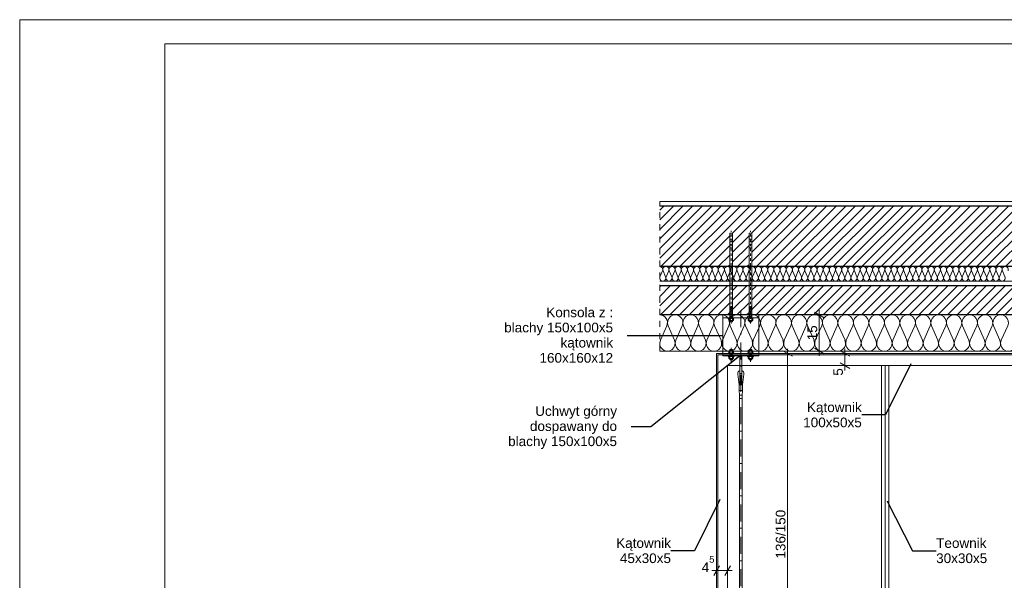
# Model space of a CAD drawing. Extents: x -72608 to -57388, y 19595 to 34464.
# Tile 6 of 12: x -72046 to -67973, y 32144 to 34464. Entities that reach past the tile are written whole.
import ezdxf

# ---------------------------------------------------------------- set-up
doc = ezdxf.new("R2010")
doc.units = 0
doc.header["$MEASUREMENT"] = 0
for name, pattern in [('Dashed', [50, 25, -25]), ('Dot & Dashed', [134.055552, 70.555553, -35.277777, 0, -28.222222]), ('Hidden Line', [20, 10, -10])]:
    doc.linetypes.add(name, pattern=pattern)
for name, color, linetype, lineweight, true_color in [('arch balustrady_Nr_Pióra__2', 7, 'Continuous', 13, 0x7f7f7f), ('arch izolacje_Nr_Pióra__9', 7, 'Continuous', 13, 0x3dad99), ('Arch styropian_Nr_Pióra__2', 7, 'Continuous', 13, 0x7f7f7f), ('INWENT.ŚCIANY_Nr_Pióra__2', 7, 'Continuous', 13, 0x7f7f7f)]:
    doc.layers.add(name, color=color, linetype=linetype, lineweight=lineweight, true_color=true_color)
for name, color, linetype, lineweight in [('arch balustrady_Nr_Pióra__21', 7, 'Continuous', 13), ('arch opisy_Nr_Pióra__21', 7, 'Continuous', 13), ('ARCH STAL_Nr_Pióra__21', 7, 'Continuous', 13), ('ARCH STAL_Nr_Pióra__6', 5, 'Continuous', 13), ('Arch styropian_Nr_Pióra__21', 7, 'Continuous', 13), ('ARCH TABELA_Nr_Pióra__21', 7, 'Continuous', 13), ('Arch wyposażenie_Nr_Pióra__6', 5, 'Continuous', 13), ('INWENT WYMIARY_Nr_Pióra__1', 7, 'Continuous', 25), ('INWENT WYMIARY_Nr_Pióra__21', 7, 'Continuous', 13), ('INWENT.ŚCIANY_Nr_Pióra__1', 7, 'Continuous', 25)]:
    doc.layers.add(name, color=color, linetype=linetype, lineweight=lineweight)
doc.layers.add('Arch styropian', color=7, linetype='Continuous')
doc.layers.add('INWENT WYMIARY', color=7, linetype='Continuous')
doc.styles.add('GENERATED_STYLE_1', font='arial.ttf')
doc.styles.add('GENERATED_STYLE_2', font='arial.ttf')
doc.styles.add('GENERATED_STYLE_4', font='arial.ttf')
doc.dimstyles.new('GENERATED_STYLE__1', dxfattribs={"dimtxt": 40, "dimasz": 30.4, "dimexe": 0.18, "dimexo": 0, "dimgap": 0.09, "dimtad": 1, "dimtih": 1, "dimtoh": 1, "dimdec": 0, "dimlfac": 0.1, "dimzin": 0, "dimdsep": 46, "dimtxsty": 'GENERATED_STYLE_1', "dimblk": 'ARROWHEAD_2', "dimblk1": 'ARROWHEAD_2', "dimblk2": 'ARROWHEAD_2', "dimcen": 0.09, "dimclrd": 7, "dimclre": 7, "dimclrt": 7, "dimadec": 0, "dimazin": 0, "dimtfac": 1, "dimtdec": 4, "dimtmove": 0, "dimatfit": 3, "dimfxl": 0, "dimtolj": 1, "dimtzin": 0, "dimarcsym": 0})
doc.dimstyles.new('GENERATED_STYLE__2', dxfattribs={"dimtxt": 40, "dimasz": 30.4, "dimexe": 0.18, "dimexo": 0, "dimgap": 0.09, "dimtad": 1, "dimdec": 0, "dimlfac": 0.1, "dimzin": 0, "dimdsep": 46, "dimtxsty": 'GENERATED_STYLE_1', "dimblk": 'ARROWHEAD_2', "dimblk1": 'ARROWHEAD_2', "dimblk2": 'ARROWHEAD_2', "dimcen": 0.09, "dimclrd": 7, "dimclre": 7, "dimclrt": 7, "dimadec": 0, "dimazin": 0, "dimtfac": 1, "dimtdec": 4, "dimtmove": 0, "dimatfit": 3, "dimfxl": 0, "dimtolj": 1, "dimtzin": 0, "dimarcsym": 0})
doc.dimstyles.new('GENERATED_STYLE__6', dxfattribs={"dimtxt": 0.18, "dimasz": 54.72, "dimexe": 0.18, "dimexo": 0.0625, "dimgap": 0.09, "dimtad": 0, "dimtih": 1, "dimtoh": 1, "dimdec": 4, "dimzin": 0, "dimdsep": 46, "dimcen": 0.09, "dimadec": 0, "dimazin": 0, "dimtfac": 1, "dimtdec": 4, "dimtmove": 0, "dimatfit": 3, "dimldrblk": 'ARROWHEAD_5', "dimfxl": 0, "dimtolj": 1, "dimtzin": 0, "dimarcsym": 0})
pattern_1 = [(45, (0, 0), (-19.79899, 19.79899), [])]

# ---------------------------------------------------------------- blocks, each defined once
blk = doc.blocks.new('InsulFib 11_7', base_point=(-69398.3, 33242.3))
at = {"layer": 'Arch styropian_Nr_Pióra__21', "linetype": 'Continuous'}
for p, q in [((-69395.6, 33137), (-69368.9, 33197.6)), ((-69363.6, 33197.6), (-69336.9, 33137)), ((-69331.5, 33137), (-69304.8, 33197.6)), ((-69299.5, 33197.6), (-69272.8, 33137)), ((-69267.4, 33137), (-69240.7, 33197.6)), ((-69235.4, 33197.6), (-69208.7, 33137)), ((-69203.3, 33137), (-69176.6, 33197.6)), ((-69171.3, 33197.6), (-69144.6, 33137)), ((-69139.2, 33137), (-69112.5, 33197.6)), ((-69107.2, 33197.6), (-69080.5, 33137)), ((-69075.1, 33137), (-69048.4, 33197.6)), ((-69043.1, 33197.6), (-69016.4, 33137)), ((-69011, 33137), (-68984.3, 33197.6)), ((-68979, 33197.6), (-68952.3, 33137)), ((-68946.9, 33137), (-68920.2, 33197.6)), ((-68914.9, 33197.6), (-68888.2, 33137)), ((-68882.8, 33137), (-68856.1, 33197.6)), ((-68850.8, 33197.6), (-68824.1, 33137)), ((-68818.7, 33137), (-68792.1, 33197.6)), ((-68786.7, 33197.6), (-68760, 33137)), ((-68754.6, 33137), (-68728, 33197.6)), ((-68722.6, 33197.6), (-68695.9, 33137)), ((-68690.5, 33137), (-68663.9, 33197.6)), ((-68658.5, 33197.6), (-68631.8, 33137)), ((-68626.4, 33137), (-68599.8, 33197.6)), ((-68594.4, 33197.6), (-68567.7, 33137)), ((-68562.3, 33137), (-68535.7, 33197.6)), ((-68530.3, 33197.6), (-68503.6, 33137)), ((-68498.2, 33137), (-68471.6, 33197.6)), ((-68466.2, 33197.6), (-68439.5, 33137)), ((-68434.1, 33137), (-68407.5, 33197.6)), ((-68402.1, 33197.6), (-68375.4, 33137)), ((-68370, 33137), (-68343.4, 33197.6)), ((-68338, 33197.6), (-68311.3, 33137)), ((-68305.9, 33137), (-68279.3, 33197.6)), ((-68273.9, 33197.6), (-68247.2, 33137)), ((-68241.8, 33137), (-68215.2, 33197.6)), ((-68209.8, 33197.6), (-68183.1, 33137)), ((-68177.7, 33137), (-68151.1, 33197.6)), ((-68145.7, 33197.6), (-68119, 33137)), ((-68113.6, 33137), (-68087, 33197.6)), ((-68081.6, 33197.6), (-68054.9, 33137)), ((-68049.5, 33137), (-68022.9, 33197.6)), ((-68017.5, 33197.6), (-67990.8, 33137)), ((-67985.4, 33137), (-67958.8, 33197.6))]:
    blk.add_line(p, q, dxfattribs=at)
for centre, start_param, end_param in [((-69398.3, 33210.4), 5.870392, 7.853982), ((-69334.2, 33210.4), 5.870392, 9.837571), ((-69270.1, 33210.4), 5.870392, 9.837571), ((-69206, 33210.4), 5.870392, 9.837571), ((-69141.9, 33210.4), 5.870392, 9.837571), ((-69077.8, 33210.4), 5.870392, 9.837571), ((-69013.7, 33210.4), 5.870392, 9.837571), ((-68949.6, 33210.4), 5.870392, 9.837571), ((-68885.5, 33210.4), 5.870392, 9.837571), ((-68821.4, 33210.4), 5.870392, 9.837571), ((-68757.3, 33210.4), 5.870392, 9.837571), ((-68693.2, 33210.4), 5.870392, 9.837571), ((-68629.1, 33210.4), 5.870392, 9.837571), ((-68565, 33210.4), 5.870392, 9.837571), ((-68500.9, 33210.4), 5.870392, 9.837571), ((-68436.8, 33210.4), 5.870392, 9.837571), ((-68372.7, 33210.4), 5.870392, 9.837571), ((-68308.6, 33210.4), 5.870392, 9.837571), ((-68244.5, 33210.4), 5.870392, 9.837571), ((-68180.4, 33210.4), 5.870392, 9.837571), ((-68116.3, 33210.4), 5.870392, 9.837571), ((-68052.2, 33210.4), 5.870392, 9.837571), ((-67988.1, 33210.4), 5.870392, 9.837571), ((-69366.2, 33124.2), 2.728799, 6.695979), ((-69302.1, 33124.2), 2.728799, 6.695979), ((-69238, 33124.2), 2.728799, 6.695979), ((-69173.9, 33124.2), 2.728799, 6.695979), ((-69109.9, 33124.2), 2.728799, 6.695979), ((-69045.8, 33124.2), 2.728799, 6.695979), ((-68981.7, 33124.2), 2.728799, 6.695979), ((-68917.6, 33124.2), 2.728799, 6.695979), ((-68853.5, 33124.2), 2.728799, 6.695979), ((-68789.4, 33124.2), 2.728799, 6.695979), ((-68725.3, 33124.2), 2.728799, 6.695979), ((-68661.2, 33124.2), 2.728799, 6.695979), ((-68597.1, 33124.2), 2.728799, 6.695979), ((-68533, 33124.2), 2.728799, 6.695979), ((-68468.9, 33124.2), 2.728799, 6.695979), ((-68404.8, 33124.2), 2.728799, 6.695979), ((-68340.7, 33124.2), 2.728799, 6.695979), ((-68276.6, 33124.2), 2.728799, 6.695979), ((-68212.5, 33124.2), 2.728799, 6.695979), ((-68148.4, 33124.2), 2.728799, 6.695979), ((-68084.3, 33124.2), 2.728799, 6.695979), ((-68020.2, 33124.2), 2.728799, 6.695979), ((-67956.1, 33124.2), 2.728799, 6.695979)]:
    blk.add_ellipse(centre, major_axis=(32, 0), ratio=0.995398, start_param=start_param, end_param=end_param, dxfattribs=at)
blk = doc.blocks.new('InsulFib 11_8', base_point=(-69398.3, 33442.3))
at = {"layer": 'Arch styropian_Nr_Pióra__2', "linetype": 'Continuous'}
for p, q in [((-69397.2, 33400.2), (-69386.6, 33424.4)), ((-69384.5, 33424.4), (-69373.8, 33400.2)), ((-69371.7, 33400.2), (-69361.1, 33424.4)), ((-69358.9, 33424.4), (-69348.3, 33400.2)), ((-69346.2, 33400.2), (-69335.6, 33424.4)), ((-69333.4, 33424.4), (-69322.8, 33400.2)), ((-69320.7, 33400.2), (-69310, 33424.4)), ((-69307.9, 33424.4), (-69297.3, 33400.2)), ((-69295.1, 33400.2), (-69284.5, 33424.4)), ((-69282.4, 33424.4), (-69271.7, 33400.2)), ((-69269.6, 33400.2), (-69259, 33424.4)), ((-69256.8, 33424.4), (-69246.2, 33400.2)), ((-69244.1, 33400.2), (-69233.5, 33424.4)), ((-69231.3, 33424.4), (-69220.7, 33400.2)), ((-69218.6, 33400.2), (-69207.9, 33424.4)), ((-69205.8, 33424.4), (-69195.2, 33400.2)), ((-69193, 33400.2), (-69182.4, 33424.4)), ((-69180.3, 33424.4), (-69169.7, 33400.2)), ((-69167.5, 33400.2), (-69156.9, 33424.4)), ((-69154.8, 33424.4), (-69144.1, 33400.2)), ((-69142, 33400.2), (-69131.4, 33424.4)), ((-69129.2, 33424.4), (-69118.6, 33400.2)), ((-69116.5, 33400.2), (-69105.8, 33424.4)), ((-69103.7, 33424.4), (-69093.1, 33400.2)), ((-69090.9, 33400.2), (-69080.3, 33424.4)), ((-69078.2, 33424.4), (-69067.6, 33400.2)), ((-69065.4, 33400.2), (-69054.8, 33424.4)), ((-69052.7, 33424.4), (-69042, 33400.2)), ((-69039.9, 33400.2), (-69029.3, 33424.4)), ((-69027.1, 33424.4), (-69016.5, 33400.2)), ((-69014.4, 33400.2), (-69003.8, 33424.4)), ((-69001.6, 33424.4), (-68991, 33400.2)), ((-68988.8, 33400.2), (-68978.2, 33424.4)), ((-68976.1, 33424.4), (-68965.5, 33400.2)), ((-68963.3, 33400.2), (-68952.7, 33424.4)), ((-68950.6, 33424.4), (-68939.9, 33400.2)), ((-68937.8, 33400.2), (-68927.2, 33424.4)), ((-68925, 33424.4), (-68914.4, 33400.2)), ((-68912.3, 33400.2), (-68901.7, 33424.4)), ((-68899.5, 33424.4), (-68888.9, 33400.2)), ((-68886.8, 33400.2), (-68876.1, 33424.4)), ((-68874, 33424.4), (-68863.4, 33400.2)), ((-68861.2, 33400.2), (-68850.6, 33424.4)), ((-68848.5, 33424.4), (-68837.9, 33400.2)), ((-68835.7, 33400.2), (-68825.1, 33424.4)), ((-68822.9, 33424.4), (-68812.3, 33400.2)), ((-68810.2, 33400.2), (-68799.6, 33424.4)), ((-68797.4, 33424.4), (-68786.8, 33400.2)), ((-68784.7, 33400.2), (-68774, 33424.4)), ((-68771.9, 33424.4), (-68761.3, 33400.2)), ((-68759.1, 33400.2), (-68748.5, 33424.4)), ((-68746.4, 33424.4), (-68735.8, 33400.2)), ((-68733.6, 33400.2), (-68723, 33424.4)), ((-68720.9, 33424.4), (-68710.2, 33400.2)), ((-68708.1, 33400.2), (-68697.5, 33424.4)), ((-68695.3, 33424.4), (-68684.7, 33400.2)), ((-68682.6, 33400.2), (-68672, 33424.4)), ((-68669.8, 33424.4), (-68659.2, 33400.2)), ((-68657, 33400.2), (-68646.4, 33424.4)), ((-68644.3, 33424.4), (-68633.7, 33400.2)), ((-68631.5, 33400.2), (-68620.9, 33424.4)), ((-68618.8, 33424.4), (-68608.1, 33400.2)), ((-68606, 33400.2), (-68595.4, 33424.4)), ((-68593.2, 33424.4), (-68582.6, 33400.2)), ((-68580.5, 33400.2), (-68569.9, 33424.4)), ((-68567.7, 33424.4), (-68557.1, 33400.2)), ((-68555, 33400.2), (-68544.3, 33424.4)), ((-68542.2, 33424.4), (-68531.6, 33400.2)), ((-68529.4, 33400.2), (-68518.8, 33424.4)), ((-68516.7, 33424.4), (-68506, 33400.2)), ((-68503.9, 33400.2), (-68493.3, 33424.4)), ((-68491.1, 33424.4), (-68480.5, 33400.2)), ((-68478.4, 33400.2), (-68467.8, 33424.4)), ((-68465.6, 33424.4), (-68455, 33400.2)), ((-68452.9, 33400.2), (-68442.2, 33424.4)), ((-68440.1, 33424.4), (-68429.5, 33400.2)), ((-68427.3, 33400.2), (-68416.7, 33424.4)), ((-68414.6, 33424.4), (-68404, 33400.2)), ((-68401.8, 33400.2), (-68391.2, 33424.4)), ((-68389, 33424.4), (-68378.4, 33400.2)), ((-68376.3, 33400.2), (-68365.7, 33424.4)), ((-68363.5, 33424.4), (-68352.9, 33400.2)), ((-68350.8, 33400.2), (-68340.1, 33424.4)), ((-68338, 33424.4), (-68327.4, 33400.2)), ((-68325.2, 33400.2), (-68314.6, 33424.4)), ((-68312.5, 33424.4), (-68301.9, 33400.2)), ((-68299.7, 33400.2), (-68289.1, 33424.4)), ((-68287, 33424.4), (-68276.3, 33400.2)), ((-68274.2, 33400.2), (-68263.6, 33424.4)), ((-68261.4, 33424.4), (-68250.8, 33400.2)), ((-68248.7, 33400.2), (-68238.1, 33424.4)), ((-68235.9, 33424.4), (-68225.3, 33400.2)), ((-68223.1, 33400.2), (-68212.5, 33424.4)), ((-68210.4, 33424.4), (-68199.8, 33400.2)), ((-68197.6, 33400.2), (-68187, 33424.4)), ((-68184.9, 33424.4), (-68174.2, 33400.2)), ((-68172.1, 33400.2), (-68161.5, 33424.4)), ((-68159.3, 33424.4), (-68148.7, 33400.2)), ((-68146.6, 33400.2), (-68136, 33424.4)), ((-68133.8, 33424.4), (-68123.2, 33400.2)), ((-68121.1, 33400.2), (-68110.4, 33424.4)), ((-68108.3, 33424.4), (-68097.7, 33400.2)), ((-68095.5, 33400.2), (-68084.9, 33424.4)), ((-68082.8, 33424.4), (-68072.2, 33400.2)), ((-68070, 33400.2), (-68059.4, 33424.4)), ((-68057.2, 33424.4), (-68046.6, 33400.2)), ((-68044.5, 33400.2), (-68033.9, 33424.4)), ((-68031.7, 33424.4), (-68021.1, 33400.2)), ((-68019, 33400.2), (-68008.3, 33424.4)), ((-68006.2, 33424.4), (-67995.6, 33400.2)), ((-67993.4, 33400.2), (-67982.8, 33424.4)), ((-67980.7, 33424.4), (-67970.1, 33400.2))]:
    blk.add_line(p, q, dxfattribs=at)
for centre, start_param, end_param in [((-69398.3, 33429.5), 5.870392, 7.853982), ((-69372.8, 33429.5), 5.870392, 9.837571), ((-69347.2, 33429.5), 5.870392, 9.837571), ((-69321.7, 33429.5), 5.870392, 9.837571), ((-69296.2, 33429.5), 5.870392, 9.837571), ((-69270.7, 33429.5), 5.870392, 9.837571), ((-69245.2, 33429.5), 5.870392, 9.837571), ((-69219.6, 33429.5), 5.870392, 9.837571), ((-69194.1, 33429.5), 5.870392, 9.837571), ((-69168.6, 33429.5), 5.870392, 9.837571), ((-69143.1, 33429.5), 5.870392, 9.837571), ((-69117.5, 33429.5), 5.870392, 9.837571), ((-69092, 33429.5), 5.870392, 9.837571), ((-69066.5, 33429.5), 5.870392, 9.837571), ((-69041, 33429.5), 5.870392, 9.837571), ((-69015.4, 33429.5), 5.870392, 9.837571), ((-68989.9, 33429.5), 5.870392, 9.837571), ((-68964.4, 33429.5), 5.870392, 9.837571), ((-68938.9, 33429.5), 5.870392, 9.837571), ((-68913.4, 33429.5), 5.870392, 9.837571), ((-68887.8, 33429.5), 5.870392, 9.837571), ((-68862.3, 33429.5), 5.870392, 9.837571), ((-68836.8, 33429.5), 5.870392, 9.837571), ((-68811.3, 33429.5), 5.870392, 9.837571), ((-68785.7, 33429.5), 5.870392, 9.837571), ((-68760.2, 33429.5), 5.870392, 9.837571), ((-68734.7, 33429.5), 5.870392, 9.837571), ((-68709.2, 33429.5), 5.870392, 9.837571), ((-68683.6, 33429.5), 5.870392, 9.837571), ((-68658.1, 33429.5), 5.870392, 9.837571), ((-68632.6, 33429.5), 5.870392, 9.837571), ((-68607.1, 33429.5), 5.870392, 9.837571), ((-68581.5, 33429.5), 5.870392, 9.837571), ((-68556, 33429.5), 5.870392, 9.837571), ((-68530.5, 33429.5), 5.870392, 9.837571), ((-68505, 33429.5), 5.870392, 9.837571), ((-68479.5, 33429.5), 5.870392, 9.837571), ((-68453.9, 33429.5), 5.870392, 9.837571), ((-68428.4, 33429.5), 5.870392, 9.837571), ((-68402.9, 33429.5), 5.870392, 9.837571), ((-68377.4, 33429.5), 5.870392, 9.837571), ((-68351.8, 33429.5), 5.870392, 9.837571), ((-68326.3, 33429.5), 5.870392, 9.837571), ((-68300.8, 33429.5), 5.870392, 9.837571), ((-68275.3, 33429.5), 5.870392, 9.837571), ((-68249.7, 33429.5), 5.870392, 9.837571), ((-68224.2, 33429.5), 5.870392, 9.837571), ((-68198.7, 33429.5), 5.870392, 9.837571), ((-68173.2, 33429.5), 5.870392, 9.837571), ((-68147.7, 33429.5), 5.870392, 9.837571), ((-68122.1, 33429.5), 5.870392, 9.837571), ((-68096.6, 33429.5), 5.870392, 9.837571), ((-68071.1, 33429.5), 5.870392, 9.837571), ((-68045.6, 33429.5), 5.870392, 9.837571), ((-68020, 33429.5), 5.870392, 9.837571), ((-67994.5, 33429.5), 5.870392, 9.837571), ((-67969, 33429.5), 5.870392, 9.837571), ((-69385.5, 33395.1), 2.728799, 6.695979), ((-69360, 33395.1), 2.728799, 6.695979), ((-69334.5, 33395.1), 2.728799, 6.695979), ((-69309, 33395.1), 2.728799, 6.695979), ((-69283.4, 33395.1), 2.728799, 6.695979), ((-69257.9, 33395.1), 2.728799, 6.695979), ((-69232.4, 33395.1), 2.728799, 6.695979), ((-69206.9, 33395.1), 2.728799, 6.695979), ((-69181.3, 33395.1), 2.728799, 6.695979), ((-69155.8, 33395.1), 2.728799, 6.695979), ((-69130.3, 33395.1), 2.728799, 6.695979), ((-69104.8, 33395.1), 2.728799, 6.695979), ((-69079.3, 33395.1), 2.728799, 6.695979), ((-69053.7, 33395.1), 2.728799, 6.695979), ((-69028.2, 33395.1), 2.728799, 6.695979), ((-69002.7, 33395.1), 2.728799, 6.695979), ((-68977.2, 33395.1), 2.728799, 6.695979), ((-68951.6, 33395.1), 2.728799, 6.695979), ((-68926.1, 33395.1), 2.728799, 6.695979), ((-68900.6, 33395.1), 2.728799, 6.695979), ((-68875.1, 33395.1), 2.728799, 6.695979), ((-68849.5, 33395.1), 2.728799, 6.695979), ((-68824, 33395.1), 2.728799, 6.695979), ((-68798.5, 33395.1), 2.728799, 6.695979), ((-68773, 33395.1), 2.728799, 6.695979), ((-68747.4, 33395.1), 2.728799, 6.695979), ((-68721.9, 33395.1), 2.728799, 6.695979), ((-68696.4, 33395.1), 2.728799, 6.695979), ((-68670.9, 33395.1), 2.728799, 6.695979), ((-68645.4, 33395.1), 2.728799, 6.695979), ((-68619.8, 33395.1), 2.728799, 6.695979), ((-68594.3, 33395.1), 2.728799, 6.695979), ((-68568.8, 33395.1), 2.728799, 6.695979), ((-68543.3, 33395.1), 2.728799, 6.695979), ((-68517.7, 33395.1), 2.728799, 6.695979), ((-68492.2, 33395.1), 2.728799, 6.695979), ((-68466.7, 33395.1), 2.728799, 6.695979), ((-68441.2, 33395.1), 2.728799, 6.695979), ((-68415.6, 33395.1), 2.728799, 6.695979), ((-68390.1, 33395.1), 2.728799, 6.695979), ((-68364.6, 33395.1), 2.728799, 6.695979), ((-68339.1, 33395.1), 2.728799, 6.695979), ((-68313.6, 33395.1), 2.728799, 6.695979), ((-68288, 33395.1), 2.728799, 6.695979), ((-68262.5, 33395.1), 2.728799, 6.695979), ((-68237, 33395.1), 2.728799, 6.695979), ((-68211.5, 33395.1), 2.728799, 6.695979), ((-68185.9, 33395.1), 2.728799, 6.695979), ((-68160.4, 33395.1), 2.728799, 6.695979), ((-68134.9, 33395.1), 2.728799, 6.695979), ((-68109.4, 33395.1), 2.728799, 6.695979), ((-68083.8, 33395.1), 2.728799, 6.695979), ((-68058.3, 33395.1), 2.728799, 6.695979), ((-68032.8, 33395.1), 2.728799, 6.695979), ((-68007.3, 33395.1), 2.728799, 6.695979), ((-67981.7, 33395.1), 2.728799, 6.695979)]:
    blk.add_ellipse(centre, major_axis=(12.8, 0), ratio=0.999923, start_param=start_param, end_param=end_param, dxfattribs=at)
blk = doc.blocks.new('*D19')
at = {"layer": 'INWENT WYMIARY_Nr_Pióra__21', "linetype": 'Continuous'}
for p, q in [((-68839.6, 33082.3), (-68899.6, 33082.3)), ((-68849.6, 33070.8), (-68889.6, 33093.9)), ((-68869.6, 33082.3), (-68869.6, 33101.9)), ((-68869.6, 31582.3), (-68869.6, 33082.3)), ((-68839.6, 31582.3), (-68899.6, 31582.3)), ((-68889.6, 31593.9), (-68849.6, 31570.8)), ((-68869.6, 31562.7), (-68869.6, 31582.3))]:
    blk.add_line(p, q, dxfattribs=at)
at = {"layer": 'INWENT WYMIARY_Nr_Pióra__1', "insert": (-68877.6, 32233.6), "char_height": 40, "attachment_point": 7, "rotation": 90, "style": 'GENERATED_STYLE_1'}
blk.add_mtext('{136/150}', dxfattribs=at)
blk = doc.blocks.new('ARROWHEAD_2')
at = {"color": 0, "linetype": 'Continuous', "lineweight": 0}
for p, q in [((0, 0), (-1, 0)), ((-0.38, -0.66), (0.38, 0.66))]:
    blk.add_line(p, q, dxfattribs=at)
blk = doc.blocks.new('*D20')
at = {"layer": 'INWENT WYMIARY_Nr_Pióra__21', "linetype": 'Continuous'}
for p, q in [((-68708.4, 33242.3), (-68768.4, 33242.3)), ((-68718.4, 33230.8), (-68758.4, 33253.9)), ((-68738.4, 33242.3), (-68738.4, 33261.9)), ((-68738.4, 33092.3), (-68738.4, 33242.3)), ((-68708.4, 33092.3), (-68768.4, 33092.3)), ((-68758.4, 33103.9), (-68718.4, 33080.8)), ((-68738.4, 33072.8), (-68738.4, 33092.3))]:
    blk.add_line(p, q, dxfattribs=at)
at = {"layer": 'INWENT WYMIARY_Nr_Pióra__1', "insert": (-68746.4, 33137), "char_height": 40, "attachment_point": 7, "rotation": 90, "style": 'GENERATED_STYLE_1'}
blk.add_mtext('{15}', dxfattribs=at)
blk = doc.blocks.new('*D32')
at = {"layer": 'INWENT WYMIARY_Nr_Pióra__21', "linetype": 'Continuous'}
for p, q in [((-69182.3, 32183.6), (-69162.7, 32183.6)), ((-69151.1, 32203.6), (-69174.2, 32163.6)), ((-69162.7, 32153.6), (-69162.7, 32213.6)), ((-69162.7, 32183.6), (-69117.7, 32183.6)), ((-69129.2, 32163.6), (-69106.1, 32203.6)), ((-69117.7, 32153.6), (-69117.7, 32213.6)), ((-69117.7, 32183.6), (-69098.1, 32183.6))]:
    blk.add_line(p, q, dxfattribs=at)
at = {"layer": 'INWENT WYMIARY_Nr_Pióra__1', "insert": (-69224.6, 32177.4), "char_height": 40, "attachment_point": 7, "style": 'GENERATED_STYLE_2'}
blk.add_mtext('{4\\A1{\\H0.7x;\\S5^  ;}}', dxfattribs=at)
blk = doc.blocks.new('*D33')
at = {"layer": 'INWENT WYMIARY_Nr_Pióra__21', "linetype": 'Continuous'}
for p, q in [((-68602, 33082.3), (-68662, 33082.3)), ((-68612, 33070.8), (-68652, 33093.9)), ((-68632, 33082.3), (-68632, 33101.9)), ((-68632, 33032.3), (-68632, 33082.3)), ((-68602, 33032.3), (-68662, 33032.3)), ((-68652, 33043.9), (-68612, 33020.8)), ((-68632, 33012.7), (-68632, 33032.3))]:
    blk.add_line(p, q, dxfattribs=at)
at = {"layer": 'INWENT WYMIARY_Nr_Pióra__1', "insert": (-68640, 32990.4), "char_height": 40, "attachment_point": 7, "rotation": 90, "style": 'GENERATED_STYLE_1'}
blk.add_mtext('{5}', dxfattribs=at)
blk = doc.blocks.new('ARROWHEAD_5')
at = {"color": 0, "linetype": 'Continuous', "lineweight": 0}
blk.add_line((0, 0), (-1, 0), dxfattribs=at)
blk.add_solid([(-1, 0.2679), (0, 0), (-1, -0.2679), (-1, 0.2679)], dxfattribs=at)

msp = doc.modelspace()

# ---------------------------------------------------------------- hatches: boundary and pattern name
at = {"layer": 'arch balustrady_Nr_Pióra__2', "linetype": 'Continuous'}
h = msp.add_hatch(dxfattribs=at)
h.set_pattern_fill('Fire_Proofing', color=256, style=0, pattern_type=2)
h.set_pattern_definition(pattern_1)
h.paths.add_polyline_path([(-69398.3, 33442.3), (-69108.7, 33442.3), (-69108.7, 33580.3), (-69102.7, 33580.3), (-69096.7, 33580.3), (-69096.7, 33442.3), (-69028.7, 33442.3), (-69028.7, 33580.3), (-69022.7, 33580.3), (-69016.7, 33580.3), (-69016.7, 33442.3), (-67885.4, 33442.3), (-67885.4, 33580.3), (-67879.4, 33580.3), (-67873.4, 33580.3), (-67873.4, 33442.3), (-67805.4, 33442.3), (-67805.4, 33580.3), (-67799.4, 33580.3), (-67793.4, 33580.3), (-67793.4, 33442.3), (-66352, 33442.3), (-66352, 33580.3), (-66346, 33580.3), (-66340, 33580.3), (-66340, 33442.3), (-66272, 33442.3), (-66272, 33580.3), (-66266, 33580.3), (-66260, 33580.3), (-66260, 33442.3), (-65128.7, 33442.3), (-65128.7, 33580.3), (-65122.7, 33580.3), (-65116.7, 33580.3), (-65116.7, 33442.3), (-65048.7, 33442.3), (-65048.7, 33580.3), (-65042.7, 33580.3), (-65036.7, 33580.3), (-65036.7, 33442.3), (-64020.1, 33442.3), (-64020.1, 33692.3), (-69398.3, 33692.3)], flags=0)
h = msp.add_hatch(dxfattribs=at)
h.set_pattern_fill('Fire_Proofing', color=256, style=0, pattern_type=2)
h.set_pattern_definition(pattern_1)
h.paths.add_polyline_path([(-69398.3, 33242.3), (-69137.7, 33242.3), (-69108.7, 33242.3), (-69108.7, 33362.3), (-69398.3, 33362.3)], flags=0)
h = msp.add_hatch(dxfattribs=at)
h.set_pattern_fill('Fire_Proofing', color=256, style=0, pattern_type=2)
h.set_pattern_definition(pattern_1)
h.paths.add_polyline_path([(-69062.7, 33242.3), (-69028.7, 33242.3), (-69028.7, 33362.3), (-69096.7, 33362.3), (-69096.7, 33242.3)], flags=0)
h = msp.add_hatch(dxfattribs=at)
h.set_pattern_fill('Fire_Proofing', color=256, style=0, pattern_type=2)
h.set_pattern_definition(pattern_1)
h.paths.add_polyline_path([(-69016.7, 33362.3), (-69016.7, 33242.3), (-68987.7, 33242.3), (-67885.4, 33242.3), (-67885.4, 33362.3)], flags=0)

# ---------------------------------------------------------------- linework, layer by layer
at = {"layer": 'arch balustrady_Nr_Pióra__21', "linetype": 'Continuous'}
for p, q in [((-69096.7, 33580.3), (-69108.7, 33580.3)), ((-69108.7, 33230.3), (-69108.7, 33580.3)), ((-69096.7, 33568.3), (-69108.7, 33568.3)), ((-69096.7, 33230.3), (-69096.7, 33580.3)), ((-69016.7, 33580.3), (-69028.7, 33580.3)), ((-69028.7, 33230.3), (-69028.7, 33580.3)), ((-69016.7, 33568.3), (-69028.7, 33568.3)), ((-69016.7, 33230.3), (-69016.7, 33580.3)), ((-69096.7, 33556.3), (-69108.7, 33556.3)), ((-69096.7, 33544.3), (-69108.7, 33544.3)), ((-69096.7, 33532.3), (-69108.7, 33532.3)), ((-69096.7, 33520.3), (-69108.7, 33520.3)), ((-69016.7, 33556.3), (-69028.7, 33556.3)), ((-69016.7, 33544.3), (-69028.7, 33544.3)), ((-69016.7, 33532.3), (-69028.7, 33532.3)), ((-69016.7, 33520.3), (-69028.7, 33520.3)), ((-69108.7, 33274.3), (-69096.7, 33279.3)), ((-69108.7, 33270.3), (-69096.7, 33275.3)), ((-69028.7, 33274.3), (-69016.7, 33279.3)), ((-69028.7, 33270.3), (-69016.7, 33275.3)), ((-69108.7, 33266.3), (-69096.7, 33271.3)), ((-69108.7, 33262.3), (-69096.7, 33267.3)), ((-69108.7, 33258.3), (-69096.7, 33263.3)), ((-69108.7, 33254.3), (-69096.7, 33259.3)), ((-69108.7, 33250.3), (-69096.7, 33255.3)), ((-69108.7, 33246.3), (-69096.7, 33251.3)), ((-69108.7, 33242.3), (-69096.7, 33247.3)), ((-69108.7, 33238.3), (-69096.7, 33243.3)), ((-69108.7, 33234.3), (-69096.7, 33239.3)), ((-69108.7, 33230.3), (-69096.7, 33235.3)), ((-69028.7, 33266.3), (-69016.7, 33271.3)), ((-69028.7, 33262.3), (-69016.7, 33267.3)), ((-69028.7, 33258.3), (-69016.7, 33263.3)), ((-69028.7, 33254.3), (-69016.7, 33259.3)), ((-69028.7, 33250.3), (-69016.7, 33255.3)), ((-69028.7, 33246.3), (-69016.7, 33251.3)), ((-69028.7, 33242.3), (-69016.7, 33247.3)), ((-69028.7, 33238.3), (-69016.7, 33243.3)), ((-69028.7, 33234.3), (-69016.7, 33239.3)), ((-69028.7, 33230.3), (-69016.7, 33235.3)), ((-69115.2, 33228.3), (-69115.2, 33230.3)), ((-69090.2, 33230.3), (-69115.2, 33230.3)), ((-69115.2, 33228.3), (-69090.2, 33228.3)), ((-69112.2, 33228.3), (-69112.2, 33219.3)), ((-69112.2, 33219.3), (-69093.2, 33219.3)), ((-69108.7, 33213.6), (-69108.7, 33219.3)), ((-69108.7, 33218.3), (-69106.3, 33219.3)), ((-69108.7, 33214.3), (-69096.7, 33219.3)), ((-69096.7, 33213.6), (-69108.7, 33213.6)), ((-69107.7, 33228.3), (-69107.7, 33219.3)), ((-69102.7, 33213.6), (-69102.7, 33219.3)), ((-69100.9, 33213.6), (-69096.7, 33215.3)), ((-69099.1, 33230.3), (-69096.7, 33231.3)), ((-69097.7, 33228.3), (-69097.7, 33219.3)), ((-69096.7, 33213.6), (-69096.7, 33219.3)), ((-69093.2, 33228.3), (-69093.2, 33219.3)), ((-69090.2, 33228.3), (-69090.2, 33230.3)), ((-69035.2, 33228.3), (-69035.2, 33230.3)), ((-69010.2, 33230.3), (-69035.2, 33230.3)), ((-69035.2, 33228.3), (-69010.2, 33228.3)), ((-69032.2, 33228.3), (-69032.2, 33219.3)), ((-69032.2, 33219.3), (-69013.2, 33219.3)), ((-69028.7, 33213.6), (-69028.7, 33219.3)), ((-69028.7, 33218.3), (-69026.3, 33219.3)), ((-69028.7, 33214.3), (-69016.7, 33219.3)), ((-69016.7, 33213.6), (-69028.7, 33213.6)), ((-69027.7, 33228.3), (-69027.7, 33219.3)), ((-69022.7, 33213.6), (-69022.7, 33219.3)), ((-69020.9, 33213.6), (-69016.7, 33215.3)), ((-69019.1, 33230.3), (-69016.7, 33231.3)), ((-69017.7, 33228.3), (-69017.7, 33219.3)), ((-69016.7, 33213.6), (-69016.7, 33219.3)), ((-69013.2, 33228.3), (-69013.2, 33219.3)), ((-69010.2, 33228.3), (-69010.2, 33230.3)), ((-69115.2, 33084.3), (-69090.2, 33084.3)), ((-69115.2, 33084.3), (-69115.2, 33082.3)), ((-69090.2, 33082.3), (-69115.2, 33082.3)), ((-69115.2, 33070.3), (-69115.2, 33072.3)), ((-69090.2, 33072.3), (-69115.2, 33072.3)), ((-69112.2, 33093.3), (-69093.2, 33093.3)), ((-69112.2, 33084.3), (-69112.2, 33093.3)), ((-69108.7, 33099), (-69108.7, 33093.3)), ((-69096.7, 33099), (-69108.7, 33099)), ((-69108.7, 33098), (-69106.3, 33099)), ((-69108.7, 33094), (-69096.7, 33099)), ((-69108.7, 33072.3), (-69108.7, 33082.3)), ((-69108.7, 33080.3), (-69103.9, 33082.3)), ((-69108.7, 33082.3), (-69108.7, 33072.3)), ((-69108.7, 33076.3), (-69096.7, 33081.3)), ((-69108.7, 33072.3), (-69096.7, 33077.3)), ((-69107.7, 33084.3), (-69107.7, 33093.3)), ((-69102.7, 33099), (-69102.7, 33093.3)), ((-69100.9, 33093.3), (-69096.7, 33095)), ((-69099.1, 33072.3), (-69096.7, 33073.3)), ((-69097.7, 33084.3), (-69097.7, 33093.3)), ((-69096.7, 33099), (-69096.7, 33093.3)), ((-69096.7, 33072.3), (-69096.7, 33082.3)), ((-69096.7, 33082.3), (-69096.7, 33072.3)), ((-69093.2, 33084.3), (-69093.2, 33093.3)), ((-69090.2, 33084.3), (-69090.2, 33082.3)), ((-69090.2, 33070.3), (-69090.2, 33072.3)), ((-69035.2, 33084.3), (-69010.2, 33084.3)), ((-69035.2, 33084.3), (-69035.2, 33082.3)), ((-69010.2, 33082.3), (-69035.2, 33082.3)), ((-69035.2, 33070.3), (-69035.2, 33072.3)), ((-69010.2, 33072.3), (-69035.2, 33072.3)), ((-69032.2, 33093.3), (-69013.2, 33093.3)), ((-69032.2, 33084.3), (-69032.2, 33093.3)), ((-69028.7, 33099), (-69028.7, 33093.3)), ((-69016.7, 33099), (-69028.7, 33099)), ((-69028.7, 33098), (-69026.3, 33099)), ((-69028.7, 33094), (-69016.7, 33099)), ((-69028.7, 33072.3), (-69028.7, 33082.3)), ((-69028.7, 33080.3), (-69023.9, 33082.3)), ((-69028.7, 33082.3), (-69028.7, 33072.3)), ((-69028.7, 33076.3), (-69016.7, 33081.3)), ((-69028.7, 33072.3), (-69016.7, 33077.3)), ((-69027.7, 33084.3), (-69027.7, 33093.3)), ((-69022.7, 33099), (-69022.7, 33093.3)), ((-69020.9, 33093.3), (-69016.7, 33095)), ((-69019.1, 33072.3), (-69016.7, 33073.3)), ((-69017.7, 33084.3), (-69017.7, 33093.3)), ((-69016.7, 33099), (-69016.7, 33093.3)), ((-69016.7, 33072.3), (-69016.7, 33082.3)), ((-69016.7, 33082.3), (-69016.7, 33072.3)), ((-69013.2, 33084.3), (-69013.2, 33093.3)), ((-69010.2, 33084.3), (-69010.2, 33082.3)), ((-69010.2, 33070.3), (-69010.2, 33072.3)), ((-69115.2, 33070.3), (-69090.2, 33070.3)), ((-69112.2, 33070.3), (-69112.2, 33061.3)), ((-69112.2, 33061.3), (-69093.2, 33061.3)), ((-69108.7, 33055.6), (-69108.7, 33061.3)), ((-69108.7, 33060.3), (-69106.3, 33061.3)), ((-69108.7, 33056.3), (-69096.7, 33061.3)), ((-69096.7, 33055.6), (-69108.7, 33055.6)), ((-69107.7, 33070.3), (-69107.7, 33061.3)), ((-69102.7, 33055.6), (-69102.7, 33061.3)), ((-69100.9, 33055.6), (-69096.7, 33057.3)), ((-69097.7, 33070.3), (-69097.7, 33061.3)), ((-69096.7, 33055.6), (-69096.7, 33061.3)), ((-69093.2, 33070.3), (-69093.2, 33061.3)), ((-69035.2, 33070.3), (-69010.2, 33070.3)), ((-69032.2, 33070.3), (-69032.2, 33061.3)), ((-69032.2, 33061.3), (-69013.2, 33061.3)), ((-69028.7, 33055.6), (-69028.7, 33061.3)), ((-69028.7, 33060.3), (-69026.3, 33061.3)), ((-69028.7, 33056.3), (-69016.7, 33061.3)), ((-69016.7, 33055.6), (-69028.7, 33055.6)), ((-69027.7, 33070.3), (-69027.7, 33061.3)), ((-69022.7, 33055.6), (-69022.7, 33061.3)), ((-69020.9, 33055.6), (-69016.7, 33057.3)), ((-69017.7, 33070.3), (-69017.7, 33061.3)), ((-69016.7, 33055.6), (-69016.7, 33061.3)), ((-69013.2, 33070.3), (-69013.2, 33061.3))]:
    msp.add_line(p, q, dxfattribs=at)
at = {"layer": 'arch balustrady_Nr_Pióra__21', "linetype": 'Hidden Line'}
for p, q in [((-69102.7, 33206.6), (-69102.7, 33590.3)), ((-69022.7, 33206.6), (-69022.7, 33590.3)), ((-69102.7, 33106), (-69102.7, 33072.3)), ((-69102.7, 33048.6), (-69102.7, 33082.3)), ((-69022.7, 33106), (-69022.7, 33072.3)), ((-69022.7, 33048.6), (-69022.7, 33082.3))]:
    msp.add_line(p, q, dxfattribs=at)
at = {"layer": 'arch izolacje_Nr_Pióra__9', "linetype": 'Continuous'}
msp.add_line((-63757.6, 33092.3), (-69398.3, 33092.3), dxfattribs=at)
at = {"layer": 'ARCH STAL_Nr_Pióra__21', "linetype": 'Dashed'}
msp.add_line((-69398.3, 33092.3), (-69398.3, 33712.3), dxfattribs=at)
at = {"layer": 'ARCH STAL_Nr_Pióra__6', "linetype": 'Continuous'}
for p, q in [((-69162.7, 33082.3), (-69162.7, 31582.3)), ((-69162.7, 33082.3), (-64982.7, 33082.3)), ((-69157.7, 33077.3), (-64987.7, 33077.3)), ((-69157.7, 33077.3), (-69157.7, 31587.3)), ((-69117.7, 33032.3), (-65027.7, 33032.3)), ((-69117.7, 33032.3), (-69117.7, 31627.3)), ((-68481, 33032.3), (-68481, 31627.3)), ((-68466, 33032.3), (-68466, 31627.3)), ((-68451, 33032.3), (-68451, 31627.3))]:
    msp.add_line(p, q, dxfattribs=at)
at = {"layer": 'ARCH TABELA_Nr_Pióra__21', "linetype": 'Continuous'}
for p, q in [((-72045.6, 28524.3), (-72045.6, 34464.3)), ((-72045.6, 34464.3), (-63657.6, 34464.3)), ((-71445.6, 34364.3), (-63757.6, 34364.3)), ((-71445.6, 28624.3), (-71445.6, 34364.3))]:
    msp.add_line(p, q, dxfattribs=at)
at = {"layer": 'Arch wyposażenie_Nr_Pióra__6', "linetype": 'Continuous'}
for p, q in [((-69137.7, 33230.3), (-69137.7, 33242.3)), ((-69137.7, 33242.3), (-68987.7, 33242.3)), ((-68987.7, 33242.3), (-68987.7, 33230.3)), ((-68987.7, 33230.3), (-69137.7, 33230.3)), ((-69137.7, 33230.3), (-69137.7, 33082.3)), ((-68987.7, 33082.3), (-68987.7, 33230.3)), ((-68987.7, 33082.3), (-69137.7, 33082.3)), ((-69137.7, 33082.3), (-69137.7, 33077.3)), ((-69137.7, 33072.3), (-69137.7, 33077.3)), ((-69137.7, 33077.3), (-68987.7, 33077.3)), ((-69137.7, 33077.3), (-68987.7, 33077.3)), ((-68987.7, 33072.3), (-69137.7, 33072.3)), ((-69066.2, 33072.3), (-69066.2, 32952.3)), ((-69059.2, 33072.3), (-69066.2, 33072.3)), ((-69059.2, 32952.3), (-69059.2, 33072.3)), ((-68987.7, 33077.3), (-68987.7, 33082.3)), ((-68987.7, 33077.3), (-68987.7, 33072.3)), ((-69070.2, 32952.3), (-69074.9, 32997.2)), ((-69066.2, 32999.8), (-69059.2, 32999.8)), ((-69055.2, 32952.3), (-69050.5, 32997.2)), ((-69070.2, 32952.3), (-69070.2, 32929.8)), ((-69066.2, 32984.8), (-69059.2, 32984.8)), ((-69066.2, 32952.3), (-69059.2, 32952.3)), ((-69055.2, 32952.3), (-69055.2, 32929.8)), ((-69070.2, 32929.8), (-69067.7, 32909.8)), ((-69070.2, 32929.8), (-69055.2, 32929.8)), ((-69057.7, 32909.8), (-69067.7, 32909.8)), ((-69067.7, 31749.8), (-69067.7, 32909.8)), ((-69055.2, 32929.8), (-69057.7, 32909.8)), ((-69057.7, 31749.8), (-69057.7, 32909.8))]:
    msp.add_line(p, q, dxfattribs=at)
at = {"layer": 'Arch wyposażenie_Nr_Pióra__6', "linetype": 'Dot & Dashed'}
msp.add_line((-69062.7, 31582.3), (-69062.7, 33259.5), dxfattribs=at)
at = {"layer": 'Arch wyposażenie_Nr_Pióra__6', "linetype": 'Continuous'}
for start, end in [(106.2602, 191.9152), (348.0848, 73.7398)]:
    msp.add_arc((-69062.7, 32999.8), 12.5, start, end, dxfattribs=at)
at = {"layer": 'INWENT.ŚCIANY_Nr_Pióra__1', "linetype": 'Continuous'}
for p, q in [((-63757.6, 33692.3), (-69398.3, 33692.3)), ((-63757.6, 33442.3), (-69398.3, 33442.3)), ((-63757.6, 33362.3), (-69398.3, 33362.3)), ((-63757.6, 33242.3), (-69398.3, 33242.3))]:
    msp.add_line(p, q, dxfattribs=at)
at = {"layer": 'INWENT.ŚCIANY_Nr_Pióra__2', "linetype": 'Continuous'}
for p, q in [((-63757.6, 33712.3), (-69398.3, 33712.3)), ((-63757.6, 33382.3), (-69398.3, 33382.3))]:
    msp.add_line(p, q, dxfattribs=at)

# ---------------------------------------------------------------- block references
at = {"layer": 'Arch styropian', "color": 104, "linetype": 'Continuous', "lineweight": 13, "true_color": 0x029e21}
for name, p in [('InsulFib 11_8', (-69398.3, 33442.3)), ('InsulFib 11_7', (-69398.3, 33242.3))]:
    msp.add_blockref(name, p, dxfattribs=at)

# ---------------------------------------------------------------- texts
at = {"layer": 'arch opisy_Nr_Pióra__21', "linetype": 'Continuous', "char_height": 40, "width": 485.892, "style": 'GENERATED_STYLE_4'}
for s, insert, attachment_point, line_spacing_factor in [('{Konsola z :\\Pblachy 150x100x5\\Pkątownik 160x160x12}', (-69591.1, 33158.3), 6, 0.941249), ('{Uchwyt górny\\Pdospawany do \\Pblachy 150x100x5}', (-69574.8, 32775.7), 6, 0.938914), ('{Kątownik\\P100x50x5}', (-68562.4, 32828.3), 6, 0.940294), ('{Kątownik\\P45x30x5}', (-69351.7, 32266.1), 6, 0.94068), ('{Teownik\\P30x30x5}', (-68254.7, 32266.1), 4, 0.94068)]:
    msp.add_mtext(s, dxfattribs=dict(at, insert=insert, attachment_point=attachment_point, line_spacing_factor=line_spacing_factor))

# ---------------------------------------------------------------- dimensions: what is measured, and where the dimension line sits
at = {"layer": 'INWENT WYMIARY', "linetype": 'Continuous'}
for base, p1, p2, picture, middle in [((-68738.4, 33092.3), (-69398.3, 33092.3), (-69398.3, 33242.3), '*D20', (-68766.4, 33167.3)), ((-68632, 33032.3), (-68675.5, 33032.3), (-68684.2, 33082.3), '*D33', (-68660, 33005.6))]:
    dim = msp.add_linear_dim(base=base, p1=p1, p2=p2, angle=90, dimstyle='GENERATED_STYLE__2', dxfattribs=at)
    dim.commit()
    dim.dimension.update_dxf_attribs({"geometry": picture, "text_midpoint": middle})
dim = msp.add_linear_dim(base=(-68869.6, 31582.3), p1=(-69162.7, 31582.3), p2=(-69162.7, 33082.3), angle=90, text='136/150', dimstyle='GENERATED_STYLE__2', dxfattribs=at)
dim.commit()
dim.dimension.update_dxf_attribs({"geometry": '*D19', "text_midpoint": (-68897.6, 32332.3)})
dim = msp.add_linear_dim(base=(-69162.6915488, 32183.5903118), p1=(-69162.6915488, 32164.273731), p2=(-69117.6915488, 32161.929985), dimstyle='GENERATED_STYLE__1', dxfattribs=at)
dim.commit()
dim.dimension.update_dxf_attribs({"geometry": '*D32', "text_midpoint": (-69169.4167467, 32211.5903118)})

# ---------------------------------------------------------------- leaders
at = {"layer": 'arch opisy_Nr_Pióra__21', "linetype": 'Continuous', "annotation_type": 0, "has_hookline": 1}
for points, hookline_direction, text_width in [([(-69137.7, 33156.3), (-69533.3, 33156.3)], 1, 444.1), ([(-69066.2, 33072.3), (-69435.5, 32779.2), (-69517, 32779.2)], 1, 444.1), ([(-68360, 33040.1), (-68464.9, 32828.3), (-68562.3, 32828.3)], 1, 233.8), ([(-69149.3, 32478), (-69254.2, 32266.1), (-69351.6, 32266.1)], 1, 222.2), ([(-68457.8, 32471.8), (-68352.2, 32266.1), (-68254.8, 32266.1)], 0, 206.4)]:
    msp.add_leader(points, dimstyle='GENERATED_STYLE__6', dxfattribs=dict(at, hookline_direction=hookline_direction, text_width=text_width))

doc.saveas('drawing.dxf')
